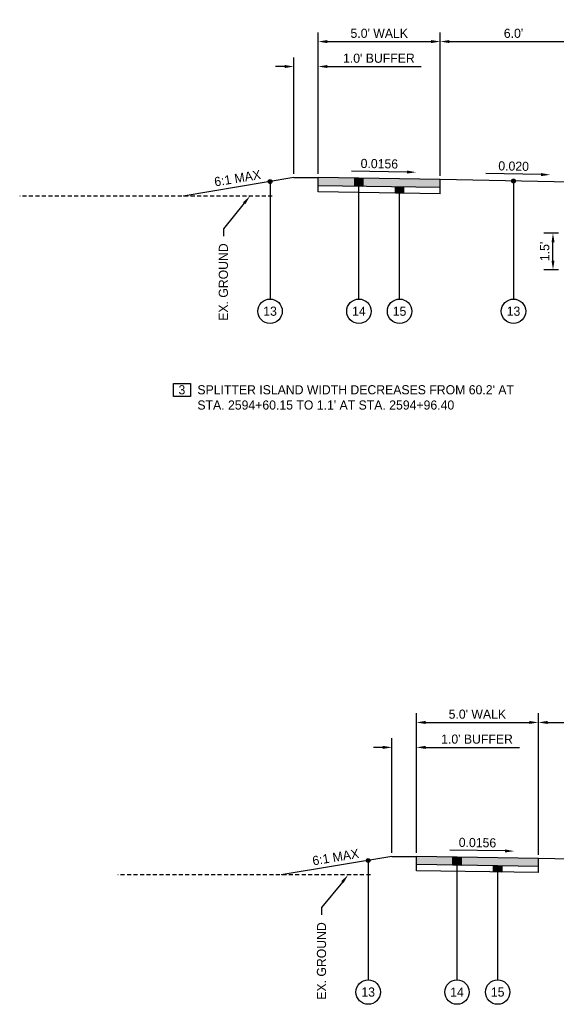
# Model space of a CAD drawing. Header units: feet. Extents: x 904 to 1979, y -2403 to -1843.
# Tile 16 of 34: x 1831 to 1853, y -2089 to -2049. Entities that reach past the tile are written whole.
import ezdxf
from ezdxf import colors
from ezdxf.entities.mleader import LeaderData, LeaderLine
from ezdxf.math import Vec2, Vec3

# ---------------------------------------------------------------- set-up
doc = ezdxf.new("R2010")
doc.units = ezdxf.units.FT
doc.header["$MEASUREMENT"] = 0
doc.linetypes.add('OhDOT_USTN3', pattern=[0.22, 0.165, -0.055])
for name, color, linetype in [('PV_X_EOP', 27, 'OhDOT_USTN3'), ('RD_P_Text', 1, 'Continuous'), ('SC_Shading2', 255, 'Continuous')]:
    doc.layers.add(name, color=color, linetype=linetype)
doc.styles.add('Slanted-Normal', font='font31.shx', dxfattribs={"height": 0.1})
doc.styles.get("Standard").update_dxf_attribs({"font": 'font31.shx'})
doc.dimstyles.new('COEC', dxfattribs={"dimscale": 13.9, "dimtxt": 0.18, "dimasz": 0.18, "dimexe": 0.18, "dimexo": 0.0625, "dimgap": 0.09, "dimtad": 1, "dimzin": 0, "dimdsep": 46, "dimtxsty": 'Standard', "dimcen": 0.09, "dimclrd": 256, "dimclre": 256, "dimclrt": 256, "dimaunit": 1, "dimadec": 4, "dimazin": 0, "dimtfac": 1, "dimtofl": 0, "dimtmove": 0, "dimatfit": 3, "dimfxl": 1, "dimtolj": 1, "dimtzin": 0, "dimlwd": -1, "dimlwe": -1, "dimarcsym": 0})

# ---------------------------------------------------------------- blocks, each defined once
blk = doc.blocks.new('*D1192')
at = {"layer": 'Defpoints', "color": 0, "transparency": 16777216}
for p in [(1852.468, -2057.464), (1852.85, -2057.464), (1852.85, -2058.964)]:
    blk.add_point(p, dxfattribs=at)
at = {"layer": 'RD_P_Text', "transparency": 16777216}
for p, q in [((1852.7, -2057.464), (1852.093, -2057.464)), ((1852.468, -2058.589), (1852.468, -2057.839)), ((1852.7, -2058.964), (1852.093, -2058.964))]:
    blk.add_line(p, q, dxfattribs=at)
for points in [[(1852.406, -2057.839), (1852.531, -2057.839), (1852.468, -2057.464)], [(1852.406, -2058.589), (1852.531, -2058.589), (1852.468, -2058.964)]]:
    blk.add_solid(points, dxfattribs=at)
at = {"layer": 'RD_P_Text', "transparency": 16777216, "insert": (1852.131, -2058.214), "char_height": 0.375, "attachment_point": 5, "rotation": 90}
blk.add_mtext("\\A1;1.5'", dxfattribs=at)
blk = doc.blocks.new('*D1196')
at = {"layer": 'Defpoints', "color": 0, "transparency": 16777216}
for p in [(1853.85, -2049.61), (1847.85, -2055.265), (1853.85, -2055.385)]:
    blk.add_point(p, dxfattribs=at)
at = {"layer": 'RD_P_Text', "transparency": 16777216}
for p, q in [((1847.85, -2055.115), (1847.85, -2049.235)), ((1853.85, -2055.235), (1853.85, -2049.235)), ((1848.225, -2049.61), (1853.475, -2049.61))]:
    blk.add_line(p, q, dxfattribs=at)
for points in [[(1848.225, -2049.548), (1848.225, -2049.673), (1847.85, -2049.61)], [(1853.475, -2049.548), (1853.475, -2049.673), (1853.85, -2049.61)]]:
    blk.add_solid(points, dxfattribs=at)
at = {"layer": 'RD_P_Text', "transparency": 16777216, "insert": (1850.85, -2049.273), "char_height": 0.375, "attachment_point": 5}
blk.add_mtext("\\A1;6.0'", dxfattribs=at)
blk = doc.blocks.new('*D1197')
at = {"layer": 'Defpoints', "color": 0, "transparency": 16777216}
for p in [(1847.85, -2049.61), (1842.85, -2055.187), (1847.85, -2055.265)]:
    blk.add_point(p, dxfattribs=at)
at = {"layer": 'RD_P_Text', "transparency": 16777216}
for p, q in [((1842.85, -2055.037), (1842.85, -2049.235)), ((1847.85, -2055.115), (1847.85, -2049.235)), ((1843.225, -2049.61), (1847.475, -2049.61))]:
    blk.add_line(p, q, dxfattribs=at)
for points in [[(1843.225, -2049.548), (1843.225, -2049.673), (1842.85, -2049.61)], [(1847.475, -2049.548), (1847.475, -2049.673), (1847.85, -2049.61)]]:
    blk.add_solid(points, dxfattribs=at)
at = {"layer": 'RD_P_Text', "transparency": 16777216, "insert": (1845.35, -2049.273), "char_height": 0.375, "attachment_point": 5}
blk.add_mtext("\\A1;5.0' WALK", dxfattribs=at)
blk = doc.blocks.new('*D1198')
at = {"layer": 'Defpoints', "color": 0, "transparency": 16777216}
for p in [(1842.85, -2050.633), (1841.85, -2055.187), (1842.85, -2055.187)]:
    blk.add_point(p, dxfattribs=at)
at = {"layer": 'RD_P_Text', "transparency": 16777216}
for p, q in [((1841.85, -2055.037), (1841.85, -2050.258)), ((1842.85, -2055.037), (1842.85, -2050.258)), ((1841.475, -2050.633), (1841.1, -2050.633)), ((1843.225, -2050.633), (1847.07, -2050.633))]:
    blk.add_line(p, q, dxfattribs=at)
for points in [[(1841.475, -2050.57), (1841.475, -2050.695), (1841.85, -2050.633)], [(1843.225, -2050.57), (1843.225, -2050.695), (1842.85, -2050.633)]]:
    blk.add_solid(points, dxfattribs=at)
at = {"layer": 'RD_P_Text', "transparency": 16777216, "insert": (1845.335, -2050.295), "char_height": 0.375, "attachment_point": 5}
blk.add_mtext("\\A1;1.0' BUFFER", dxfattribs=at)
blk = doc.blocks.new('*D1215')
at = {"layer": 'Defpoints', "color": 0, "transparency": 16777216}
for p in [(1857.87, -2077.52), (1851.87, -2083.094), (1857.87, -2083.214)]:
    blk.add_point(p, dxfattribs=at)
at = {"layer": 'RD_P_Text', "transparency": 16777216}
for p, q in [((1851.87, -2082.944), (1851.87, -2077.145)), ((1857.87, -2083.064), (1857.87, -2077.145)), ((1852.245, -2077.52), (1857.495, -2077.52))]:
    blk.add_line(p, q, dxfattribs=at)
for points in [[(1852.245, -2077.458), (1852.245, -2077.583), (1851.87, -2077.52)], [(1857.495, -2077.458), (1857.495, -2077.583), (1857.87, -2077.52)]]:
    blk.add_solid(points, dxfattribs=at)
at = {"layer": 'RD_P_Text', "transparency": 16777216, "insert": (1854.87, -2077.183), "char_height": 0.375, "attachment_point": 5}
blk.add_mtext("\\A1;6.0'", dxfattribs=at)
blk = doc.blocks.new('*D1216')
at = {"layer": 'Defpoints', "color": 0, "transparency": 16777216}
for p in [(1851.87, -2077.52), (1846.87, -2083.016), (1851.87, -2083.094)]:
    blk.add_point(p, dxfattribs=at)
at = {"layer": 'RD_P_Text', "transparency": 16777216}
for p, q in [((1846.87, -2082.866), (1846.87, -2077.145)), ((1851.87, -2082.944), (1851.87, -2077.145)), ((1847.245, -2077.52), (1851.495, -2077.52))]:
    blk.add_line(p, q, dxfattribs=at)
for points in [[(1847.245, -2077.458), (1847.245, -2077.583), (1846.87, -2077.52)], [(1851.495, -2077.458), (1851.495, -2077.583), (1851.87, -2077.52)]]:
    blk.add_solid(points, dxfattribs=at)
at = {"layer": 'RD_P_Text', "transparency": 16777216, "insert": (1849.37, -2077.183), "char_height": 0.375, "attachment_point": 5}
blk.add_mtext("\\A1;5.0' WALK", dxfattribs=at)
blk = doc.blocks.new('*D1217')
at = {"layer": 'Defpoints', "color": 0, "transparency": 16777216}
for p in [(1846.87, -2078.543), (1845.87, -2083.016), (1846.87, -2083.016)]:
    blk.add_point(p, dxfattribs=at)
at = {"layer": 'RD_P_Text', "transparency": 16777216}
for p, q in [((1845.87, -2082.866), (1845.87, -2078.168)), ((1846.87, -2082.866), (1846.87, -2078.168)), ((1845.495, -2078.543), (1845.12, -2078.543)), ((1847.245, -2078.543), (1851.09, -2078.543))]:
    blk.add_line(p, q, dxfattribs=at)
for points in [[(1845.495, -2078.48), (1845.495, -2078.605), (1845.87, -2078.543)], [(1847.245, -2078.48), (1847.245, -2078.605), (1846.87, -2078.543)]]:
    blk.add_solid(points, dxfattribs=at)
at = {"layer": 'RD_P_Text', "transparency": 16777216, "insert": (1849.355, -2078.205), "char_height": 0.375, "attachment_point": 5}
blk.add_mtext("\\A1;1.0' BUFFER", dxfattribs=at)

msp = doc.modelspace()

# ---------------------------------------------------------------- hatches: boundary and pattern name
at = {"layer": 'RD_P_Text'}
h = msp.add_hatch(color=256, dxfattribs=at)
h.dxf.hatch_style = 1
edge = h.paths.add_edge_path()
edge.add_arc((1840.877, -2055.349), 0.08, 0, 360)
h = msp.add_hatch(color=256, dxfattribs=at)
h.dxf.hatch_style = 1
h.paths.add_polyline_path([(1844.35, -2055.21), (1844.682, -2055.216), (1844.682, -2055.549), (1844.35, -2055.543)])
h = msp.add_hatch(color=256, dxfattribs=at)
h.dxf.hatch_style = 1
h.paths.add_polyline_path([(1846.016, -2055.569), (1846.348, -2055.575), (1846.348, -2055.825), (1846.016, -2055.819)])
h = msp.add_hatch(color=256, dxfattribs=at)
h.dxf.hatch_style = 1
edge = h.paths.add_edge_path()
edge.add_arc((1850.85, -2055.325), 0.08, 0, 360)
h = msp.add_hatch(color=256, dxfattribs=at)
h.dxf.hatch_style = 1
edge = h.paths.add_edge_path()
edge.add_arc((1844.897, -2083.179), 0.08, 0, 360)
h = msp.add_hatch(color=256, dxfattribs=at)
h.dxf.hatch_style = 1
h.paths.add_polyline_path([(1848.37, -2083.04), (1848.702, -2083.045), (1848.702, -2083.378), (1848.37, -2083.373)])
h = msp.add_hatch(color=256, dxfattribs=at)
h.dxf.hatch_style = 1
h.paths.add_polyline_path([(1850.036, -2083.399), (1850.368, -2083.404), (1850.368, -2083.654), (1850.036, -2083.649)])
at = {"layer": 'SC_Shading2'}
h = msp.add_hatch(color=256, dxfattribs=at)
h.dxf.hatch_style = 1
h.paths.add_polyline_path([(1842.85, -2055.52), (1847.85, -2055.598), (1847.85, -2055.265), (1842.85, -2055.187)])
h = msp.add_hatch(color=256, dxfattribs=at)
h.dxf.hatch_style = 1
h.paths.add_polyline_path([(1846.87, -2083.349), (1851.87, -2083.427), (1851.87, -2083.094), (1846.87, -2083.016)])

# ---------------------------------------------------------------- linework, layer by layer
at = {"layer": 'PV_X_EOP', "flags": 128}
for points in [[(1840.969, -2055.943), (1830.621, -2055.943)], [(1844.989, -2083.772), (1834.641, -2083.772)]]:
    msp.add_lwpolyline(points, dxfattribs=at)
at = {"layer": 'RD_P_Text', "linetype": 'ByBlock', "lineweight": -2}
for points in [[(1846.482, -2054.959), (1844.218, -2054.924)], [(1851.982, -2055.063), (1849.718, -2055.018)], [(1850.502, -2082.789), (1848.238, -2082.754)]]:
    msp.add_lwpolyline(points, dxfattribs=at)
at = {"layer": 'RD_P_Text', "flags": 128}
for points in [[(1841.85, -2055.187), (1837.314, -2055.943)], [(1840.877, -2055.349), (1840.877, -2060.165)], [(1841.85, -2055.187), (1842.85, -2055.187)], [(1847.85, -2055.265), (1842.85, -2055.187)], [(1847.85, -2055.598), (1842.85, -2055.52)], [(1844.35, -2055.21), (1844.682, -2055.216), (1844.682, -2055.549), (1844.35, -2055.543), (1844.35, -2055.21)], [(1846.016, -2055.569), (1846.348, -2055.575), (1846.348, -2055.825), (1846.016, -2055.819), (1846.016, -2055.569)], [(1853.85, -2055.385), (1847.85, -2055.265)], [(1850.85, -2055.325), (1850.85, -2060.165)], [(1847.85, -2055.848), (1842.85, -2055.77)], [(1845.87, -2083.016), (1841.334, -2083.772)], [(1845.87, -2083.016), (1846.87, -2083.016)], [(1851.87, -2083.094), (1846.87, -2083.016)], [(1844.897, -2083.179), (1844.897, -2088.074)], [(1851.87, -2083.427), (1846.87, -2083.349)], [(1848.37, -2083.04), (1848.702, -2083.045), (1848.702, -2083.378), (1848.37, -2083.373), (1848.37, -2083.04)], [(1850.036, -2083.399), (1850.368, -2083.404), (1850.368, -2083.654), (1850.036, -2083.649), (1850.036, -2083.399)], [(1857.87, -2083.214), (1851.87, -2083.094)], [(1851.87, -2083.677), (1846.87, -2083.599)]]:
    msp.add_lwpolyline(points, dxfattribs=at)
at = {"layer": 'RD_P_Text', "ltscale": 0.5, "flags": 128}
for points in [[(1842.85, -2055.77), (1842.85, -2055.187)], [(1844.35, -2055.543), (1844.35, -2055.21)], [(1844.516, -2060.165), (1844.516, -2055.213)], [(1844.682, -2055.549), (1844.682, -2055.216)], [(1846.016, -2055.819), (1846.016, -2055.569)], [(1846.182, -2060.165), (1846.182, -2055.572)], [(1846.348, -2055.825), (1846.348, -2055.575)], [(1847.85, -2055.848), (1847.85, -2055.265)], [(1846.87, -2083.599), (1846.87, -2083.016)], [(1848.37, -2083.373), (1848.37, -2083.04)], [(1848.536, -2088.074), (1848.536, -2083.042)], [(1848.702, -2083.378), (1848.702, -2083.045)], [(1850.036, -2083.649), (1850.036, -2083.399)], [(1850.202, -2088.074), (1850.202, -2083.401)], [(1850.368, -2083.654), (1850.368, -2083.404)], [(1851.87, -2083.677), (1851.87, -2083.094)]]:
    msp.add_lwpolyline(points, dxfattribs=at)
at = {"layer": 'RD_P_Text'}
msp.add_lwpolyline([(1836.915, -2063.62), (1837.615, -2063.62), (1837.615, -2064.154), (1836.915, -2064.154)], close=True, dxfattribs=at)
for centre, radius in [((1840.877, -2055.349), 0.08), ((1850.85, -2055.325), 0.08), ((1840.877, -2060.665), 0.5), ((1844.516, -2060.665), 0.5), ((1846.182, -2060.665), 0.5), ((1850.85, -2060.665), 0.5), ((1844.897, -2083.179), 0.08), ((1844.897, -2088.574), 0.5), ((1848.536, -2088.574), 0.5), ((1850.202, -2088.574), 0.5)]:
    msp.add_circle(centre, radius, dxfattribs=at)
for points in [[(1846.481, -2055.022), (1846.857, -2054.965), (1846.483, -2054.897)], [(1851.98, -2055.126), (1852.357, -2055.071), (1851.983, -2055.001)], [(1850.501, -2082.851), (1850.877, -2082.795), (1850.503, -2082.726)]]:
    msp.add_solid(points, dxfattribs=at)

# ---------------------------------------------------------------- texts
at = {"layer": 'RD_P_Text', "char_height": 0.375, "attachment_point": 5}
for s, width, insert, rotation in [('0.0156', 2.91398, (1845.355, -2054.619), 359.1063), ('0.020', 2.91398, (1850.856, -2054.718), 358.8542), ('6:1 MAX', 7.77982, (1839.543, -2055.213), 9.4623), ('0.0156', 2.91398, (1849.375, -2082.449), 359.1063), ('6:1 MAX', 7.77982, (1843.563, -2083.043), 9.4623)]:
    msp.add_mtext_dynamic_manual_height_columns(s, width=width, gutter_width=10, heights=[0], dxfattribs=dict(at, insert=insert, rotation=rotation))
at = {"layer": 'RD_P_Text', "char_height": 0.375}
for s, width, heights, insert, attachment_point in [('\\pxt43;13', 34.83485, [0], (1840.877, -2060.665), 5), ('14', 34.83485, [0], (1844.516, -2060.665), 5), ('15', 34.83485, [0], (1846.182, -2060.665), 5), ('13', 34.83485, [0], (1850.85, -2060.665), 5), ('\\pxt43;3', 34.83485, [0], (1837.265, -2063.887), 5), ("SPLITTER ISLAND WIDTH DECREASES FROM 60.2' AT\\PSTA. 2594+60.15 TO 1.1' AT STA. 2594+96.40", 21.75627, [9.075], (1837.9, -2063.696), 1), ('\\pxt43;13', 34.83485, [0], (1844.897, -2088.574), 5), ('\\pxt43;14', 34.83485, [0], (1848.536, -2088.574), 5), ('\\pxt43;15', 34.83485, [0], (1850.202, -2088.574), 5)]:
    msp.add_mtext_dynamic_manual_height_columns(s, width=width, gutter_width=10, heights=heights, dxfattribs=dict(at, insert=insert, attachment_point=attachment_point))

# ---------------------------------------------------------------- dimensions: what is measured, and where the dimension line sits
at = {"layer": 'RD_P_Text'}
for base, p1, p2, angle, text, picture, middle in [((1847.85, -2049.61), (1842.85, -2055.187), (1847.85, -2055.265), 180, "5.0' WALK", '*D1197', (1845.35, -2049.273)), ((1853.85, -2049.61), (1847.85, -2055.265), (1853.85, -2055.385), 180, "6.0'", '*D1196', (1850.85, -2049.273)), ((1852.468, -2057.464), (1852.85, -2058.964), (1852.85, -2057.464), 90, "1.5'", '*D1192', (1852.131, -2058.214)), ((1851.87, -2077.52), (1846.87, -2083.016), (1851.87, -2083.094), 180, "5.0' WALK", '*D1216', (1849.37, -2077.183)), ((1857.87, -2077.52), (1851.87, -2083.094), (1857.87, -2083.214), 180, "6.0'", '*D1215', (1854.87, -2077.183))]:
    dim = msp.add_linear_dim(base=base, p1=p1, p2=p2, angle=angle, text=text, dimstyle='COEC', override={"dimscale": 3, "dimtxt": 0.125, "dimasz": 0.125, "dimexe": 0.125, "dimexo": 0.05, "dimgap": 0.05}, dxfattribs=at)
    dim.commit()
    dim.dimension.update_dxf_attribs({"geometry": picture, "text_midpoint": middle})
for base, p1, p2, picture, middle in [((1842.85, -2050.633), (1841.85, -2055.187), (1842.85, -2055.187), '*D1198', (1845.335, -2050.633)), ((1846.87, -2078.543), (1845.87, -2083.016), (1846.87, -2083.016), '*D1217', (1849.355, -2078.543))]:
    dim = msp.add_linear_dim(base=base, p1=p1, p2=p2, angle=180, text="1.0' BUFFER", dimstyle='COEC', override={"dimscale": 3, "dimtxt": 0.125, "dimasz": 0.125, "dimexe": 0.125, "dimexo": 0.05, "dimgap": 0.05}, dxfattribs=at)
    dim.commit()
    dim.dimension.update_dxf_attribs({"geometry": picture, "text_midpoint": middle, "dimtype": 160})

# ---------------------------------------------------------------- leaders
ml = msp.add_multileader_mtext('Standard', dxfattribs=at)
ml.set_content('EX. GROUND', color=256, style='Slanted-Normal')
ml.set_leader_properties()
ml.build(insert=Vec2(0, 0))
ml.multileader.update_dxf_attribs({"dogleg_length": 0.1, "arrow_head_size": 0.375, "scale": 3})
ctx = ml.context
ctx.base_point, ctx.scale, ctx.char_height, ctx.arrow_head_size, ctx.landing_gap_size, ctx.plane_origin, ctx.plane_x_axis, ctx.plane_y_axis = Vec3(1838.964, -2061.422), 3, 0.375, 0.375, 0.3, Vec3(1840.558, -2062.131), Vec3(0, 1), Vec3(-1, 0)
ctx.text_align_type = 2
notes = []
notes.append((ctx, [(0, (1, 1, 0), (1838.964, -2057.281), (0, -1), 0.3, [(0, [(1840.057, -2055.943)], 0, [])])]))
ctx.mtext.insert, ctx.mtext.text_direction, ctx.mtext.rotation, ctx.mtext.alignment, ctx.mtext.flow_direction = Vec3(1838.776, -2057.881), Vec3(0, 1), 1.570796, 3, 5
ml = msp.add_multileader_mtext('Standard', dxfattribs=at)
ml.set_content('EX. GROUND', color=256, style='Slanted-Normal')
ml.set_leader_properties()
ml.build(insert=Vec2(0, 0))
ml.multileader.update_dxf_attribs({"dogleg_length": 0.1, "arrow_head_size": 0.375, "scale": 3})
ctx = ml.context
ctx.base_point, ctx.scale, ctx.char_height, ctx.arrow_head_size, ctx.landing_gap_size, ctx.plane_origin, ctx.plane_x_axis, ctx.plane_y_axis = Vec3(1842.984, -2089.251), 3, 0.375, 0.375, 0.3, Vec3(1844.578, -2089.961), Vec3(0, 1), Vec3(-1, 0)
ctx.text_align_type = 2
notes.append((ctx, [(0, (1, 1, 0), (1842.984, -2085.11), (0, -1), 0.3, [(0, [(1844.077, -2083.772)], 0, [])])]))
ctx.mtext.insert, ctx.mtext.text_direction, ctx.mtext.rotation, ctx.mtext.alignment, ctx.mtext.flow_direction = Vec3(1842.796, -2085.71), Vec3(0, 1), 1.570796, 3, 5
for ctx, leaders in notes:
    for number, flags, end, landing, length, lines in leaders:
        leader = LeaderData()
        leader.index, (leader.has_last_leader_line, leader.has_dogleg_vector, leader.attachment_direction) = number, flags
        leader.last_leader_point, leader.dogleg_vector, leader.dogleg_length = Vec3(end), Vec3(landing), length
        for number, points, colour, breaks in lines:
            line = LeaderLine()
            line.index, line.vertices, line.color, line.breaks = number, Vec3.list(points), colors.encode_raw_color(colour), breaks
            leader.lines.append(line)
        ctx.leaders.append(leader)

doc.saveas('drawing.dxf')
